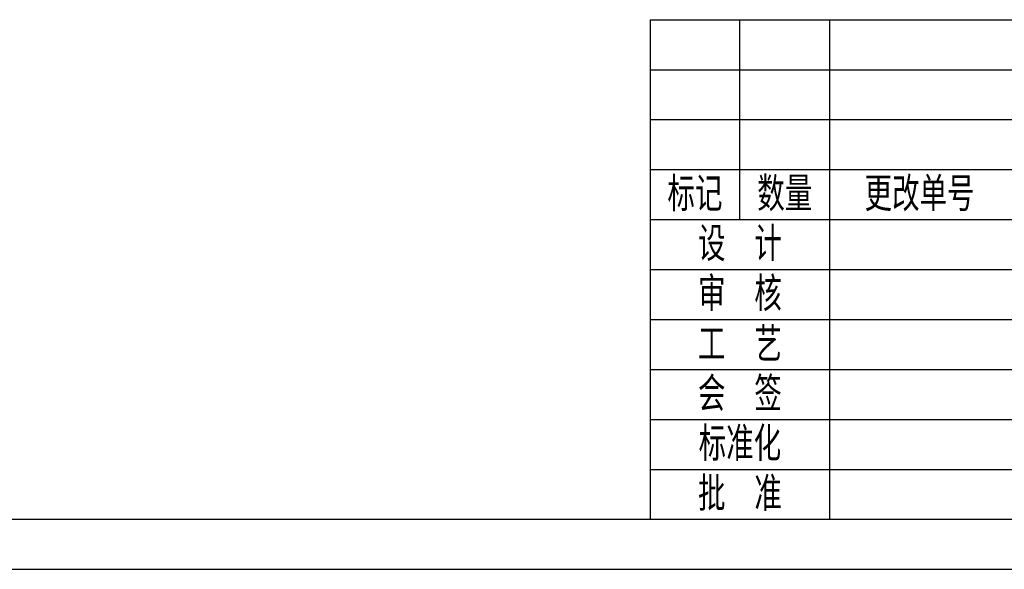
# Model space of a CAD drawing. Header units: millimetres. Extents: x 10 to 887, y 6 to 303.
# Tile 4 of 17: x 182 to 281, y 6 to 61. Entities that reach past the tile are written whole.
import ezdxf

# ---------------------------------------------------------------- set-up
doc = ezdxf.new("R2010")
doc.units = ezdxf.units.MM
doc.layers.add('图框周边', color=6, linetype='Continuous')
doc.layers.add('图框线', color=7, linetype='Continuous', lineweight=30)
doc.styles.add('STYLE1', font='txt', dxfattribs={"width": 0.707})

msp = doc.modelspace()

# ---------------------------------------------------------------- linework, layer by layer
at = {"layer": '图框周边', "color": 3}
for p, q in [((245.406, 61.486), (425.406, 61.486)), ((245.406, 61.486), (245.406, 11.486)), ((254.406, 41.486), (254.406, 61.486)), ((263.406, 11.486), (263.406, 61.486)), ((245.406, 56.486), (305.406, 56.486)), ((245.406, 51.486), (305.406, 51.486)), ((245.406, 46.486), (305.406, 46.486)), ((245.406, 41.486), (305.406, 41.486)), ((245.406, 36.486), (305.406, 36.486)), ((245.406, 31.486), (305.406, 31.486)), ((245.406, 26.486), (425.406, 26.486)), ((245.406, 21.486), (305.406, 21.486)), ((245.406, 16.486), (305.406, 16.486)), ((10.406, 6.486), (430.406, 6.486))]:
    msp.add_line(p, q, dxfattribs=at)
at = {"layer": '图框线'}
msp.add_line((10.406, 11.486), (425.406, 11.486), dxfattribs=at)

# ---------------------------------------------------------------- texts
at = {"layer": '图框线', "char_height": 3, "attachment_point": 5, "style": 'STYLE1'}
for s, insert, width in [('标记', (249.906, 43.986), 9), ('数量', (258.906, 43.986), 9), ('更改单号', (272.407, 43.986), 18.0028), ('设  计', (254.407, 38.986), 18.0028), ('审  核', (254.406, 33.986), 18), ('工  艺', (254.406, 28.986), 18), ('会  签', (254.406, 23.986), 18), ('标准化', (254.407, 18.986), 18.0028), ('批  准', (254.406, 13.986), 18)]:
    msp.add_mtext(s, dxfattribs=dict(at, insert=insert, width=width))

doc.saveas('drawing.dxf')
